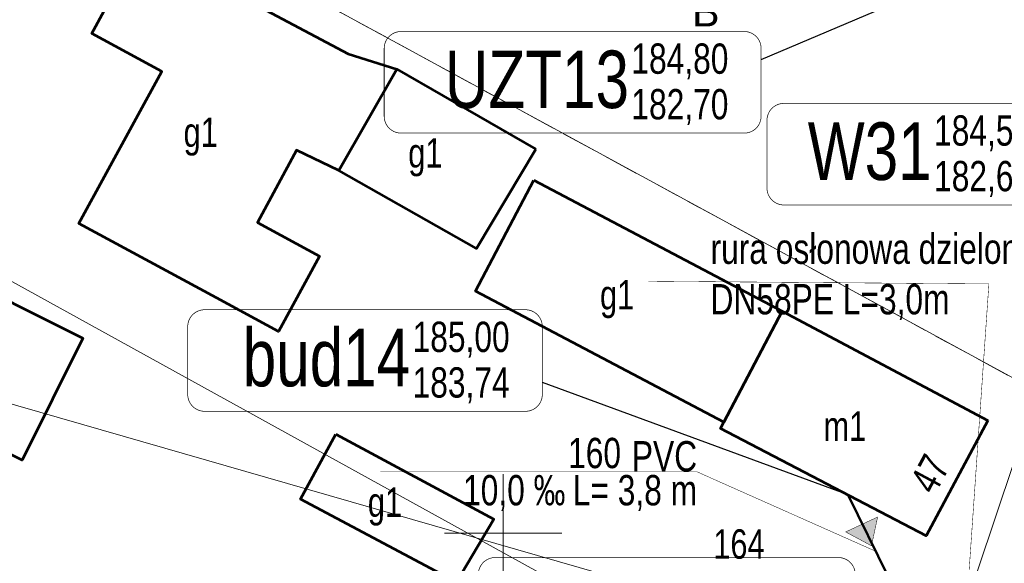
# Model space of a CAD drawing. Header units: metres. Extents: x 7482748 to 7484637, y 5684406 to 5687014.
# Tile 125 of 180: x 7483429 to 7483471, y 5686349 to 5686372. Entities that reach past the tile are written whole.
import ezdxf
from ezdxf.lldxf.tags import DXFTag

# ---------------------------------------------------------------- set-up
doc = ezdxf.new("R2010")
doc.units = ezdxf.units.M
doc.header["$MEASUREMENT"] = 0
for name, pattern in [('1', [1.5, 1, -0.5]), ('l217_500', [2, 1.5, -0.5]), ('l218_500', [1, 0.5, -0.5])]:
    doc.linetypes.add(name, pattern=pattern)
doc.layers.add('.przyłącza', color=32, linetype='Continuous', lineweight=50, true_color=0xbd5e00)
doc.layers.add('GES__SUPT_pL', color=7, linetype='Continuous', lineweight=13, true_color=0xff9100)
for name, color, linetype, lineweight in [('_Dzialki', 7, 'Continuous', 0), ('_Dzialki_opis', 7, 'Continuous', 0), ('_Kontury', 7, 'Continuous', 0), ('_Podzial_sekcyjny_krzyze', 7, '1', 13), ('_Uzytki', 7, 'Continuous', 0), ('_Uzytki_opis', 7, 'Continuous', 0), ('EGB_Adres', 7, 'Continuous', 0), ('EGB_Budynek', 7, 'Continuous', 0), ('EGB_Budynek_opis', 7, 'Continuous', 0)]:
    doc.layers.add(name, color=color, linetype=linetype, lineweight=lineweight)
doc.layers.add('_ramki_nieplotowane', color=7, linetype='Continuous', lineweight=0, plot=False)
doc.layers.add('IS_kanalizacja_sanitarna', color=7, linetype='SOLID', true_color=0x000000)
doc.layers.add('IS_Opisy_działek_Net', color=7, linetype='SOLID', true_color=0x000000)
doc.layers.add('IS_Węzeł_sieci_kanalizacyjnej_-_opisy', color=7, linetype='Continuous')
doc.styles.get("Standard").update_dxf_attribs({"font": 'simplex.shx', "width": 0.75})
doc.styles.add('STYL_ARIAL', font='simplex.shx', dxfattribs={"width": 0.75, "oblique": 0.1})
doc.styles.add('Style-Arial', font='arial.ttf')
tags = doc.linetypes.add('SOLID', pattern=[10, 10, 0]).pattern_tags.tags
tags[6:7] = [DXFTag(74, 4), DXFTag(75, 0), DXFTag(340, '0'), DXFTag(46, 0.0), DXFTag(50, 0.0), DXFTag(44, 0.0), DXFTag(45, 0.0)]
tags[4:5] = [DXFTag(74, 4), DXFTag(75, 0), DXFTag(340, '0'), DXFTag(46, 0.0), DXFTag(50, 0.0), DXFTag(44, 0.0), DXFTag(45, 0.0)]

msp = doc.modelspace()

# ---------------------------------------------------------------- hatches: boundary and pattern name
at = {"layer": 'IS_kanalizacja_sanitarna', "linetype": 'Continuous', "ltscale": 0.01}
msp.add_hatch(color=256, dxfattribs=at).paths.add_polyline_path([(7483465.67441, 5686349.45677), (7483465.93372, 5686350.67957), (7483464.57312, 5686350.04809)])

# ---------------------------------------------------------------- linework, layer by layer
at = {"layer": '.przyłącza', "linetype": 'Continuous'}
msp.add_lwpolyline([(7483466.37794, 5686348.1558), (7483464.66494, 5686351.63233)], dxfattribs=at)
at = {"layer": '_Dzialki', "color": 96, "linetype": 'Continuous', "true_color": 0x008000, "flags": 128}
for points in [[(7483474.98, 5686354.81), (7483414.96, 5686387.41)], [(7483469.49, 5686338.41), (7483408.08, 5686372.27)]]:
    msp.add_lwpolyline(points, dxfattribs=at)
at = {"layer": '_Kontury', "color": 96, "linetype": 'l217_500', "true_color": 0x008000, "flags": 128}
msp.add_lwpolyline([(7483474.98, 5686354.81), (7483429.61, 5686379.45)], dxfattribs=at)
at = {"layer": '_Podzial_sekcyjny_krzyze', "linetype": 'Continuous'}
for p, q in [((7483450, 5686347.5), (7483450, 5686352.5)), ((7483447.5, 5686350), (7483452.5, 5686350))]:
    msp.add_line(p, q, dxfattribs=at)
at = {"layer": '_ramki_nieplotowane', "color": 3, "linetype": 'Continuous', "lineweight": 0, "flags": 128}
msp.add_lwpolyline([(7483208.98, 5685981.21), (7483494.44, 5685899.18), (7483610.57, 5686303.33), (7483325.11, 5686385.36), (7483208.98, 5685981.21)], close=True, dxfattribs=at)
at = {"layer": '_Uzytki', "color": 96, "linetype": 'l218_500', "true_color": 0x008000, "flags": 128}
msp.add_lwpolyline([(7483474.98, 5686354.81), (7483429.61, 5686379.45)], dxfattribs=at)
at = {"layer": 'EGB_Budynek', "color": 7, "linetype": 'Continuous', "lineweight": 53, "flags": 128}
for points in [[(7483445.48, 5686369.72), (7483443.01, 5686365.42), (7483441.2, 5686366.28), (7483439.54, 5686363.21), (7483442.18, 5686361.78), (7483440.44, 5686358.57), (7483437.8, 5686360), (7483431.95, 5686363.16), (7483435.47, 5686369.62), (7483432.49, 5686371.24), (7483434.59, 5686375.11), (7483437.57, 5686373.48), (7483443.41, 5686370.37), (7483445.48, 5686369.72)], [(7483451.39, 5686366.32), (7483448.86, 5686362.1), (7483443.01, 5686365.42), (7483445.48, 5686369.72), (7483451.39, 5686366.32)], [(7483451.3, 5686365), (7483461.87, 5686359.43), (7483459.39, 5686354.72), (7483448.83, 5686360.29), (7483451.3, 5686365)], [(7483426.76, 5686354.48), (7483424.96, 5686350.88), (7483427.78, 5686349.48), (7483425.07, 5686344.01), (7483422.24, 5686345.42), (7483415.17, 5686348.94), (7483422.42, 5686363.26), (7483429.34, 5686359.67), (7483432.11, 5686358.29), (7483429.53, 5686353.1), (7483426.76, 5686354.48)], [(7483470.62, 5686354.78), (7483468, 5686349.88), (7483459.25, 5686354.45), (7483459.39, 5686354.72), (7483461.87, 5686359.43), (7483470.62, 5686354.78)], [(7483442.88, 5686354.21), (7483449.61, 5686350.59), (7483448.02, 5686347.91), (7483441.38, 5686351.44), (7483442.88, 5686354.21)]]:
    msp.add_lwpolyline(points, dxfattribs=at)
at = {"layer": 'GES__SUPT_pL', "linetype": 'Continuous', "lineweight": 13, "flags": 128}
msp.add_lwpolyline([(7483467.11, 5686338.58), (7483469.45, 5686346.2), (7483474, 5686359.76), (7483481.62, 5686379.11)], dxfattribs=at)
at = {"layer": 'IS_kanalizacja_sanitarna', "linetype": 'Continuous', "ltscale": 0.01, "const_width": 0.02}
msp.add_lwpolyline([(7483465.67441, 5686349.45677), (7483465.93372, 5686350.67957), (7483464.57312, 5686350.04809), (7483465.67441, 5686349.45677)], dxfattribs=at)
at = {"layer": 'IS_Opisy_działek_Net', "linetype": 'Continuous', "ltscale": 0.01, "const_width": 0.02}
for points in [[(7483469.82969, 5686348.42786), (7483470.66924, 5686360.59269), (7483456.17067, 5686360.70893)], [(7483465.85163, 5686349.22396), (7483458.25269, 5686352.60236), (7483444.77269, 5686352.60236)]]:
    msp.add_lwpolyline(points, dxfattribs=at)
at = {"layer": 'IS_Węzeł_sieci_kanalizacyjnej_-_opisy', "color": 18, "linetype": 'SOLID', "ltscale": 0.01, "true_color": 0x000000}
for points in [[(7483460.97655, 5686370.13389), (7483470.26011, 5686374.07618)], [(7483451.66683, 5686356.4188), (7483464.66494, 5686351.63177)]]:
    msp.add_lwpolyline(points, dxfattribs=at)
at = {"layer": 'IS_Węzeł_sieci_kanalizacyjnej_-_opisy', "color": 18, "linetype": 'SOLID', "ltscale": 0.01, "true_color": 0x000000, "const_width": 0.03}
for points in [[(7483445.65655, 5686367.00563), (7483460.25655, 5686367.00563, 0.414214), (7483460.97655, 5686367.72563), (7483460.97655, 5686370.60563, 0.414214), (7483460.25655, 5686371.32563), (7483445.65655, 5686371.32563, 0.414214), (7483444.93655, 5686370.60563), (7483444.93655, 5686367.72563, 0.414214), (7483445.65655, 5686367.00563)], [(7483461.94589, 5686363.94944), (7483473.13589, 5686363.94944, 0.414214), (7483473.85589, 5686364.66944), (7483473.85589, 5686367.54944, 0.414214), (7483473.13589, 5686368.26944), (7483461.94589, 5686368.26944, 0.414214), (7483461.22589, 5686367.54944), (7483461.22589, 5686364.66944, 0.414214), (7483461.94589, 5686363.94944)], [(7483437.29683, 5686355.17526), (7483450.94683, 5686355.17526, 0.414214), (7483451.66683, 5686355.89526), (7483451.66683, 5686358.77526, 0.414214), (7483450.94683, 5686359.49526), (7483437.29683, 5686359.49526, 0.414214), (7483436.57683, 5686358.77526), (7483436.57683, 5686355.89526, 0.414214), (7483437.29683, 5686355.17526)], [(7483449.66248, 5686344.63853), (7483464.26248, 5686344.63853, 0.414214), (7483464.98248, 5686345.35853), (7483464.98248, 5686348.23853, 0.414214), (7483464.26248, 5686348.95853), (7483449.66248, 5686348.95853, 0.414214), (7483448.94248, 5686348.23853), (7483448.94248, 5686345.35853, 0.414214), (7483449.66248, 5686344.63853)]]:
    msp.add_lwpolyline(points, format="xyb", dxfattribs=at)

# ---------------------------------------------------------------- texts
at = {"layer": '_Dzialki_opis', "color": 96, "true_color": 0x008000, "insert": (7483458.94, 5686348.89), "char_height": 1.25, "attachment_point": 7, "line_spacing_factor": 0.6, "style": 'STYL_ARIAL'}
msp.add_mtext('\\fArial|b0|i0|c238238|p39;164', dxfattribs=at)
at = {"layer": '_Uzytki_opis', "color": 96, "linetype": 'Continuous', "lineweight": 13, "true_color": 0x008000, "style": 'Style-Arial'}
msp.add_text('B', height=1.25, dxfattribs=at).set_placement((7483458.04, 5686371.54))
at = {"layer": 'EGB_Adres', "insert": (7483467.26, 5686352.17), "char_height": 1.25, "attachment_point": 1, "rotation": 61.89373, "line_spacing_factor": 0.6, "style": 'STYL_ARIAL'}
msp.add_mtext('\\fArial|b0|i0|c238238|p39;47 ', dxfattribs=at)
at = {"layer": 'EGB_Budynek_opis', "color": 7, "char_height": 1.25, "attachment_point": 7, "line_spacing_factor": 0.6, "style": 'STYL_ARIAL'}
for s, insert in [('\\fArial|b0|i0|c238238|p39;g1', (7483436.4, 5686366.04)), ('\\fArial|b0|i0|c238238|p39;g1', (7483445.96, 5686365.16)), ('\\fArial|b0|i0|c238238|p39;g1', (7483454.12, 5686359.13)), ('\\fArial|b0|i0|c238238|p39;m1', (7483463.63, 5686353.92)), ('\\fArial|b0|i0|c238238|p39;g1', (7483444.24, 5686350.31))]:
    msp.add_mtext(s, dxfattribs=dict(at, insert=insert))
at = {"layer": 'IS_Opisy_działek_Net', "linetype": 'Continuous', "ltscale": 0.01, "char_height": 1.2888}
for s, insert, attachment_point in [('{\\fArial|b0|i0|c238|p34;rura osłonowa dzielona\\PDN58PE L=3,0m}', (7483458.82428, 5686359.05877), 7), ('\\fArial|b0|i0;', (7483470.9761, 5686359.3591), 9), ('\\fArial|b0|i0;', (7483470.9761, 5686359.3591), 9), ('\\fArial|b0|i0;160', (7483455.01593, 5686352.74039), 9), ('{\\fArial|b0|i0|c238|p34;PVC}', (7483458.25269, 5686352.60236), 9), ('\\fArial|b0|i0;10,0 ‰', (7483452.64732, 5686352.46556), 3), ('\\fArial|b0|i0;L= 3,8 m', (7483458.25269, 5686352.46556), 3), ('\\fArial|b0|i0;', (7483442.11767, 5686351.7404), 9), ('\\fArial|b0|i0;', (7483442.11767, 5686351.7404), 9)]:
    msp.add_mtext(s, dxfattribs=dict(at, insert=insert, attachment_point=attachment_point))
at = {"layer": 'IS_Węzeł_sieci_kanalizacyjnej_-_opisy', "color": 18, "linetype": 'SOLID', "ltscale": 0.01, "true_color": 0x000000}
for s, insert, char_height, attachment_point in [('\\fArial|b0|i0;UZT13', (7483455.35655, 5686368.03403), 2.448, 9), ('\\fArial|b0|i0;184,80', (7483455.45655, 5686369.28923), 1.2888, 7), ('\\fArial|b0|i0;182,70', (7483455.45655, 5686368.87883), 1.2888, 1), ('\\fArial|b0|i0;W31', (7483468.23589, 5686364.97784), 2.448, 9), ('\\fArial|b0|i0;184,50', (7483468.33589, 5686366.23304), 1.2888, 7), ('\\fArial|b0|i0;182,60', (7483468.33589, 5686365.82264), 1.2888, 1), ('\\fArial|b0|i0;bud14', (7483446.04683, 5686356.20366), 2.448, 9), ('\\fArial|b0|i0;185,00', (7483446.14683, 5686357.45886), 1.2888, 7), ('\\fArial|b0|i0;183,74', (7483446.14683, 5686357.04846), 1.2888, 1)]:
    msp.add_mtext(s, dxfattribs=dict(at, insert=insert, char_height=char_height, attachment_point=attachment_point))

doc.saveas('drawing.dxf')
